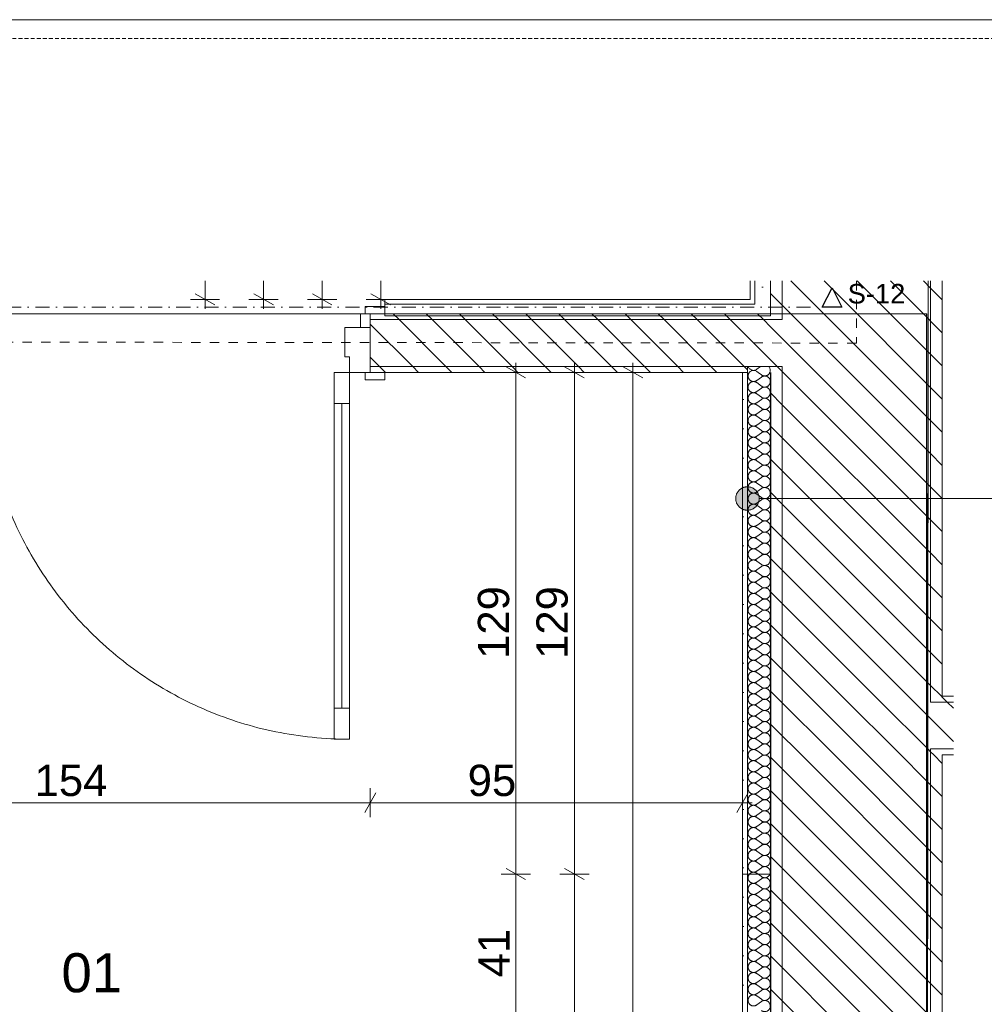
# Model space of a CAD drawing. Extents: x 180 to 4140, y 54 to 2910.
# Tile 7 of 8: x 1333 to 2569, y 1649 to 2910. Entities that reach past the tile are written whole.
import ezdxf
from ezdxf.xclip import XClip

# ---------------------------------------------------------------- set-up
doc = ezdxf.new("R2010")
doc.units = 0
doc.header["$MEASUREMENT"] = 0
doc.header["$XCLIPFRAME"] = 0
for name, pattern in [('Krawędzie ukryte', [34, 24, -10]), ('Kropki i Kreski', [72, 36, -18, 0, -18]), ('Przerywana', [48, 24, -24]), ('Przerywana długa', [78, 50, -28])]:
    doc.linetypes.add(name, pattern=pattern)
for name, color, linetype in [('220-A Ściany', 7, 'Continuous'), ('230-A Ściany działowe', 7, 'Continuous'), ('320-W Umeblowanie', 7, 'Continuous'), ('330-W Wyposażenie', 7, 'Continuous'), ('370-W Ściany projektowane', 7, 'Continuous'), ('399-W Wymiary i opisy', 7, 'Continuous'), ('460-K Stropy', 7, 'Continuous'), ('550-I Przeciwpożarowe', 7, 'Continuous'), ('560-I Ppoż.', 7, 'Continuous'), ('810-G Ogólne', 7, 'Continuous'), ('820-G Rysunki Obrazki', 7, 'Continuous'), ('840-G Znaczniki ogólne', 7, 'Continuous'), ('850-G Znaczniki przekrój', 7, 'Continuous'), ('850-G Znaczniki rozwinięcie ścian', 7, 'Continuous')]:
    doc.layers.add(name, color=color, linetype=linetype)
doc.styles.add('STYL_AUTOMATYCZNY_2', font='arial.ttf')
doc.styles.add('STYL_AUTOMATYCZNY_3', font='arial.ttf')
pattern_1 = [(135, (-1490.323, 2610.733), (21.2132, 21.2132), [])]
pattern_2 = [(0, (-1490.323, 2610.733), (0, 37.5), [0, -37.5])]
pattern_3 = [(0, (-1490.32, 2610.73), (0, 86.6025), [0, -50]), (0, (-1465.32, 2654.03), (0, 86.6025), [0, -50])]

# ---------------------------------------------------------------- blocks, each defined once
blk = doc.blocks.new('*X2')
at = {"layer": '370-W Ściany projektowane', "color": 94, "linetype": 'Continuous', "lineweight": 0, "ltscale": 0.5}
for p, q in [((2266.4, 2465.7), (2266.5, 2465.4)), ((2266.5, 2465.4), (2266.9, 2464.7)), ((2266.9, 2464.7), (2267.3, 2463.9)), ((2267.3, 2463.9), (2267.8, 2463.3)), ((2267.8, 2463.3), (2268.4, 2462.7)), ((2268.4, 2462.7), (2269, 2462.1)), ((2269, 2462.1), (2269.7, 2461.7)), ((2269.7, 2459.8), (2269, 2459.3)), ((2269.7, 2461.7), (2270.4, 2461.3)), ((2270.4, 2460.2), (2269.7, 2459.8)), ((2270.4, 2461.3), (2271.2, 2461)), ((2271.2, 2460.4), (2270.4, 2460.2)), ((2271.2, 2461), (2272, 2460.8)), ((2272, 2460.6), (2271.2, 2460.4)), ((2272, 2460.8), (2272.9, 2460.7)), ((2272.9, 2460.7), (2272, 2460.6)), ((2272.9, 2460.7), (2273.7, 2460.7)), ((2273.7, 2460.7), (2272.9, 2460.7)), ((2273.7, 2460.7), (2274.5, 2460.8)), ((2274.5, 2460.6), (2273.7, 2460.7)), ((2274.5, 2460.8), (2275.3, 2461)), ((2275.3, 2460.4), (2274.5, 2460.6)), ((2275.3, 2461), (2276.1, 2461.3)), ((2276.1, 2460.1), (2275.3, 2460.4)), ((2276.1, 2461.3), (2276.8, 2461.7)), ((2276.8, 2459.8), (2276.1, 2460.1)), ((2276.8, 2461.7), (2277.5, 2462.2)), ((2277.5, 2459.3), (2276.8, 2459.8)), ((2282.3, 2465.7), (2277.5, 2462.2)), ((2293, 2465.3), (2292.6, 2465.7)), ((2293.5, 2464.7), (2293, 2465.3)), ((2293.9, 2463.9), (2293.5, 2464.7)), ((2294.2, 2463.2), (2293.9, 2463.9)), ((2294.5, 2462.4), (2294.2, 2463.2)), ((2294.6, 2461.6), (2294.5, 2462.4)), ((2294.5, 2459.1), (2294.6, 2459.9)), ((2294.7, 2460.7), (2294.6, 2461.6)), ((2294.6, 2459.9), (2294.7, 2460.7)), ((2268.4, 2458.8), (2267.8, 2458.2)), ((2269, 2459.3), (2268.4, 2458.8)), ((2279, 2458.2), (2277.5, 2459.3)), ((2294.2, 2458.3), (2294.5, 2459.1)), ((2294.2, 2458.2), (2294.2, 2458.3))]:
    blk.add_line(p, q, dxfattribs=at)
blk = doc.blocks.new('*X4')
at = {"layer": '370-W Ściany projektowane', "color": 94, "linetype": 'Continuous', "lineweight": 0, "ltscale": 0.5}
for p, q in [((2283.3, 2452.2), (2277.5, 2447.9)), ((2283.3, 2455), (2279, 2458.2)), ((2283.3, 2440.7), (2277.5, 2445)), ((2283.3, 2437.9), (2277.5, 2433.6)), ((2283.3, 2426.4), (2277.5, 2430.7)), ((2283.3, 2423.6), (2277.5, 2419.3)), ((2283.3, 2412.2), (2277.5, 2416.4)), ((2283.3, 2409.3), (2277.5, 2405)), ((2283.3, 2397.9), (2277.5, 2402.2)), ((2283.3, 2395), (2277.5, 2390.7)), ((2283.3, 2383.6), (2277.5, 2387.9)), ((2283.3, 2380.7), (2277.5, 2376.4)), ((2283.3, 2369.3), (2277.5, 2373.6)), ((2283.3, 2366.4), (2277.5, 2362.2)), ((2283.3, 2355), (2277.5, 2359.3)), ((2283.3, 2352.2), (2277.5, 2347.9)), ((2283.3, 2340.7), (2277.5, 2345)), ((2283.3, 2337.9), (2277.5, 2333.6)), ((2283.3, 2326.4), (2277.5, 2330.7)), ((2283.3, 2323.6), (2277.5, 2319.3)), ((2283.3, 2312.2), (2277.5, 2316.4)), ((2283.3, 2309.3), (2277.5, 2305)), ((2283.3, 2297.9), (2277.5, 2302.2)), ((2283.3, 2295), (2277.5, 2290.7)), ((2283.3, 2283.6), (2277.5, 2287.9)), ((2283.3, 2280.7), (2277.5, 2276.4)), ((2283.3, 2269.3), (2277.5, 2273.6)), ((2283.3, 2266.4), (2277.5, 2262.2)), ((2283.3, 2255), (2277.5, 2259.3)), ((2283.3, 2252.2), (2277.5, 2247.9)), ((2283.3, 2240.7), (2277.5, 2245)), ((2283.3, 2237.9), (2277.5, 2233.6)), ((2283.3, 2226.4), (2277.5, 2230.7)), ((2283.3, 2223.6), (2277.5, 2219.3)), ((2283.3, 2212.2), (2277.5, 2216.4)), ((2283.3, 2209.3), (2277.5, 2205)), ((2283.3, 2197.9), (2277.5, 2202.2)), ((2283.3, 2195), (2277.5, 2190.7)), ((2283.3, 2183.6), (2277.5, 2187.9)), ((2283.3, 2180.7), (2277.5, 2176.4)), ((2283.3, 2169.3), (2277.5, 2173.6)), ((2283.3, 2166.4), (2277.5, 2162.2)), ((2283.3, 2155), (2277.5, 2159.3)), ((2283.3, 2152.2), (2277.5, 2147.9)), ((2283.3, 2140.7), (2277.5, 2145)), ((2283.3, 2137.9), (2277.5, 2133.6)), ((2283.3, 2126.4), (2277.5, 2130.7)), ((2283.3, 2123.6), (2277.5, 2119.3)), ((2283.3, 2112.2), (2277.5, 2116.4)), ((2283.3, 2109.3), (2277.5, 2105)), ((2283.3, 2097.9), (2277.5, 2102.2)), ((2283.3, 2095), (2277.5, 2090.7)), ((2283.3, 2083.6), (2277.5, 2087.9)), ((2283.3, 2080.7), (2277.5, 2076.4)), ((2283.3, 2069.3), (2277.5, 2073.6)), ((2283.3, 2066.4), (2277.5, 2062.2)), ((2283.3, 2055), (2277.5, 2059.3)), ((2283.3, 2052.2), (2277.5, 2047.9)), ((2283.3, 2040.7), (2277.5, 2045)), ((2283.3, 2037.9), (2277.5, 2033.6)), ((2283.3, 2026.4), (2277.5, 2030.7)), ((2283.3, 2023.6), (2277.5, 2019.3)), ((2283.3, 2012.2), (2277.5, 2016.4)), ((2283.3, 2009.3), (2277.5, 2005)), ((2283.3, 1997.9), (2277.5, 2002.2)), ((2283.3, 1995), (2277.5, 1990.7)), ((2283.3, 1983.6), (2277.5, 1987.9)), ((2283.3, 1980.7), (2277.5, 1976.4)), ((2283.3, 1969.3), (2277.5, 1973.6)), ((2283.3, 1966.4), (2277.5, 1962.2)), ((2283.3, 1955), (2277.5, 1959.3)), ((2283.3, 1952.2), (2277.5, 1947.9)), ((2283.3, 1940.7), (2277.5, 1945)), ((2283.3, 1937.9), (2277.5, 1933.6)), ((2283.3, 1926.4), (2277.5, 1930.7)), ((2283.3, 1923.6), (2277.5, 1919.3)), ((2283.3, 1912.2), (2277.5, 1916.4)), ((2283.3, 1909.3), (2277.5, 1905)), ((2283.3, 1897.9), (2277.5, 1902.2)), ((2283.3, 1895), (2277.5, 1890.7)), ((2283.3, 1883.6), (2277.5, 1887.9)), ((2283.3, 1880.7), (2277.5, 1876.4)), ((2283.3, 1869.3), (2277.5, 1873.6)), ((2283.3, 1866.4), (2277.5, 1862.2)), ((2283.3, 1855), (2277.5, 1859.3)), ((2283.3, 1852.2), (2277.5, 1847.9)), ((2283.3, 1840.7), (2277.5, 1845)), ((2283.3, 1837.9), (2277.5, 1833.6)), ((2283.3, 1826.4), (2277.5, 1830.7)), ((2283.3, 1823.6), (2277.5, 1819.3)), ((2283.3, 1812.2), (2277.5, 1816.4)), ((2283.3, 1809.3), (2277.5, 1805)), ((2283.3, 1797.9), (2277.5, 1802.2)), ((2283.3, 1795), (2277.5, 1790.7)), ((2283.3, 1783.6), (2277.5, 1787.9)), ((2283.3, 1780.7), (2277.5, 1776.4)), ((2283.3, 1769.3), (2277.5, 1773.6)), ((2283.3, 1766.4), (2277.5, 1762.2)), ((2283.3, 1755), (2277.5, 1759.3)), ((2283.3, 1752.2), (2277.5, 1747.9)), ((2283.3, 1740.7), (2277.5, 1745)), ((2283.3, 1737.9), (2277.5, 1733.6)), ((2283.3, 1726.4), (2277.5, 1730.7)), ((2283.3, 1723.6), (2277.5, 1719.3)), ((2283.3, 1712.2), (2277.5, 1716.4)), ((2283.3, 1709.3), (2277.5, 1705)), ((2283.3, 1697.9), (2277.5, 1702.2)), ((2283.3, 1695), (2277.5, 1690.7)), ((2283.3, 1683.6), (2277.5, 1687.9)), ((2283.3, 1680.7), (2277.5, 1676.4)), ((2283.3, 1669.3), (2277.5, 1673.6)), ((2283.3, 1666.4), (2277.5, 1662.2)), ((2283.3, 1655), (2277.5, 1659.3)), ((2283.3, 1652.2), (2277.5, 1647.9))]:
    blk.add_line(p, q, dxfattribs=at)
for centre, start, end in [((2273.3, 2453.6), 139.4584, 180), ((2273.3, 2453.6), 180, 306.8699), ((2287.5, 2460.7), 233.1301, 339.5127), ((2287.5, 2446.4), 233.1301, 126.8699), ((2273.3, 2439.3), 53.1301, 180), ((2273.3, 2439.3), 180, 306.8699), ((2287.5, 2432.2), 233.1301, 126.8699), ((2273.3, 2425), 53.1301, 180), ((2273.3, 2425), 180, 306.8699), ((2287.5, 2417.9), 233.1301, 126.8699), ((2273.3, 2410.7), 53.1301, 180), ((2273.3, 2410.7), 180, 306.8699), ((2287.5, 2403.6), 233.1301, 126.8699), ((2273.3, 2396.4), 53.1301, 180), ((2273.3, 2396.4), 180, 306.8699), ((2273.3, 2382.2), 53.1301, 180), ((2287.5, 2389.3), 233.1301, 126.8699), ((2273.3, 2382.2), 180, 306.8699), ((2273.3, 2367.9), 53.1301, 180), ((2287.5, 2375), 233.1301, 126.8699), ((2273.3, 2367.9), 180, 306.8699), ((2273.3, 2353.6), 53.1301, 180), ((2287.5, 2360.7), 233.1301, 126.8699), ((2273.3, 2353.6), 180, 306.8699), ((2273.3, 2339.3), 53.1301, 180), ((2287.5, 2346.4), 233.1301, 126.8699), ((2273.3, 2339.3), 180, 306.8699), ((2287.5, 2332.2), 233.1301, 126.8699), ((2273.3, 2325), 53.1301, 180), ((2273.3, 2325), 180, 306.8699), ((2287.5, 2317.9), 233.1301, 126.8699), ((2273.3, 2310.7), 53.1301, 180), ((2273.3, 2310.7), 180, 306.8699), ((2287.5, 2303.6), 233.1301, 126.8699), ((2273.3, 2296.4), 53.1301, 180), ((2273.3, 2296.4), 180, 306.8699), ((2287.5, 2289.3), 233.1301, 126.8699), ((2273.3, 2282.2), 53.1301, 180), ((2273.3, 2282.2), 180, 306.8699), ((2273.3, 2267.9), 53.1301, 180), ((2287.5, 2275), 233.1301, 126.8699), ((2273.3, 2267.9), 180, 306.8699), ((2273.3, 2253.6), 53.1301, 180), ((2287.5, 2260.7), 233.1301, 126.8699), ((2273.3, 2253.6), 180, 306.8699), ((2273.3, 2239.3), 53.1301, 180), ((2287.5, 2246.4), 233.1301, 126.8699), ((2273.3, 2239.3), 180, 306.8699), ((2287.5, 2232.2), 233.1301, 126.8699), ((2273.3, 2225), 53.1301, 180), ((2273.3, 2225), 180, 306.8699), ((2287.5, 2217.9), 233.1301, 126.8699), ((2273.3, 2210.7), 53.1301, 180), ((2273.3, 2210.7), 180, 306.8699), ((2287.5, 2203.6), 233.1301, 126.8699), ((2273.3, 2196.4), 53.1301, 180), ((2273.3, 2196.4), 180, 306.8699), ((2287.5, 2189.3), 233.1301, 126.8699), ((2273.3, 2182.2), 53.1301, 180), ((2273.3, 2182.2), 180, 306.8699), ((2273.3, 2167.9), 53.1301, 180), ((2287.5, 2175), 233.1301, 126.8699), ((2273.3, 2167.9), 180, 306.8699), ((2273.3, 2153.6), 53.1301, 180), ((2287.5, 2160.7), 233.1301, 126.8699), ((2273.3, 2153.6), 180, 306.8699), ((2273.3, 2139.3), 53.1301, 180), ((2287.5, 2146.4), 233.1301, 126.8699), ((2273.3, 2139.3), 180, 306.8699), ((2273.3, 2125), 53.1301, 180), ((2287.5, 2132.2), 233.1301, 126.8699), ((2273.3, 2125), 180, 306.8699), ((2287.5, 2117.9), 233.1301, 126.8699), ((2273.3, 2110.7), 53.1301, 180), ((2273.3, 2110.7), 180, 306.8699), ((2287.5, 2103.6), 233.1301, 126.8699), ((2273.3, 2096.4), 53.1301, 180), ((2273.3, 2096.4), 180, 306.8699), ((2287.5, 2089.3), 233.1301, 126.8699), ((2273.3, 2082.2), 53.1301, 180), ((2273.3, 2082.2), 180, 306.8699), ((2287.5, 2075), 233.1301, 126.8699), ((2273.3, 2067.9), 53.1301, 180), ((2273.3, 2067.9), 180, 306.8699), ((2273.3, 2053.6), 53.1301, 180), ((2287.5, 2060.7), 233.1301, 126.8699), ((2273.3, 2053.6), 180, 306.8699), ((2273.3, 2039.3), 53.1301, 180), ((2287.5, 2046.4), 233.1301, 126.8699), ((2273.3, 2039.3), 180, 306.8699), ((2273.3, 2025), 53.1301, 180), ((2287.5, 2032.2), 233.1301, 126.8699), ((2273.3, 2025), 180, 306.8699), ((2287.5, 2017.9), 233.1301, 126.8699), ((2273.3, 2010.7), 53.1301, 180), ((2273.3, 2010.7), 180, 306.8699), ((2287.5, 2003.6), 233.1301, 126.8699), ((2273.3, 1996.4), 53.1301, 180), ((2273.3, 1996.4), 180, 306.8699), ((2287.5, 1989.3), 233.1301, 126.8699), ((2273.3, 1982.2), 53.1301, 180), ((2273.3, 1982.2), 180, 306.8699), ((2287.5, 1975), 233.1301, 126.8699), ((2273.3, 1967.9), 53.1301, 180), ((2273.3, 1967.9), 180, 306.8699), ((2287.5, 1960.7), 233.1301, 126.8699), ((2273.3, 1953.6), 53.1301, 180), ((2273.3, 1953.6), 180, 306.8699), ((2273.3, 1939.3), 53.1301, 180), ((2287.5, 1946.4), 233.1301, 126.8699), ((2273.3, 1939.3), 180, 306.8699), ((2273.3, 1925), 53.1301, 180), ((2287.5, 1932.2), 233.1301, 126.8699), ((2273.3, 1925), 180, 306.8699), ((2273.3, 1910.7), 53.1301, 180), ((2287.5, 1917.9), 233.1301, 126.8699), ((2273.3, 1910.7), 180, 306.8699), ((2287.5, 1903.6), 233.1301, 126.8699), ((2273.3, 1896.4), 53.1301, 180), ((2273.3, 1896.4), 180, 306.8699), ((2287.5, 1889.3), 233.1301, 126.8699), ((2273.3, 1882.2), 53.1301, 180), ((2273.3, 1882.2), 180, 306.8699), ((2287.5, 1875), 233.1301, 126.8699), ((2273.3, 1867.9), 53.1301, 180), ((2273.3, 1867.9), 180, 306.8699), ((2287.5, 1860.7), 233.1301, 126.8699), ((2273.3, 1853.6), 53.1301, 180), ((2273.3, 1853.6), 180, 306.8699), ((2273.3, 1839.3), 53.1301, 180), ((2287.5, 1846.4), 233.1301, 126.8699), ((2273.3, 1839.3), 180, 306.8699), ((2273.3, 1825), 53.1301, 180), ((2287.5, 1832.2), 233.1301, 126.8699), ((2273.3, 1825), 180, 306.8699), ((2273.3, 1810.7), 53.1301, 180), ((2287.5, 1817.9), 233.1301, 126.8699), ((2273.3, 1810.7), 180, 306.8699), ((2287.5, 1803.6), 233.1301, 126.8699), ((2273.3, 1796.4), 53.1301, 180), ((2273.3, 1796.4), 180, 306.8699), ((2287.5, 1789.3), 233.1301, 126.8699), ((2273.3, 1782.2), 53.1301, 180), ((2273.3, 1782.2), 180, 306.8699), ((2287.5, 1775), 233.1301, 126.8699), ((2273.3, 1767.9), 53.1301, 180), ((2273.3, 1767.9), 180, 306.8699), ((2287.5, 1760.7), 233.1301, 126.8699), ((2273.3, 1753.6), 53.1301, 180), ((2273.3, 1753.6), 180, 306.8699), ((2287.5, 1746.4), 233.1301, 126.8699), ((2273.3, 1739.3), 53.1301, 180), ((2273.3, 1739.3), 180, 306.8699), ((2273.3, 1725), 53.1301, 180), ((2287.5, 1732.2), 233.1301, 126.8699), ((2273.3, 1725), 180, 306.8699), ((2273.3, 1710.7), 53.1301, 180), ((2287.5, 1717.9), 233.1301, 126.8699), ((2273.3, 1710.7), 180, 306.8699), ((2273.3, 1696.4), 53.1301, 180), ((2287.5, 1703.6), 233.1301, 126.8699), ((2273.3, 1696.4), 180, 306.8699), ((2287.5, 1689.3), 233.1301, 126.8699), ((2273.3, 1682.2), 53.1301, 180), ((2273.3, 1682.2), 180, 306.8699), ((2287.5, 1675), 233.1301, 126.8699), ((2273.3, 1667.9), 53.1301, 180), ((2273.3, 1667.9), 180, 306.8699), ((2287.5, 1660.7), 233.1301, 126.8699), ((2273.3, 1653.6), 53.1301, 180), ((2273.3, 1653.6), 180, 306.8699), ((2287.5, 1646.4), 233.1301, 126.8699)]:
    blk.add_arc(centre, 7.14, start, end, dxfattribs=at)
blk = doc.blocks.new('Rysunek_1_1', base_point=(-1490.3, 2610.7))
at = {"layer": '220-A Ściany', "linetype": 'Continuous', "lineweight": 13}
h = blk.add_hatch(dxfattribs=at)
h.set_pattern_fill('Ściany_istniejące_0001', color=8, style=0, pattern_type=2)
h.set_pattern_definition(pattern_1)
h.paths.add_polyline_path([(2294.9, 2533.2), (2309.9, 2533.2), (2309.9, 2575.3), (2294.9, 2575.3)])
h = blk.add_hatch(dxfattribs=at)
h.set_pattern_fill('Ściany_istniejące_0001', color=8, style=0, pattern_type=2)
h.set_pattern_definition(pattern_1)
h.paths.add_polyline_path([(2309.9, 2525.7), (2499.9, 2525.7), (2499.9, 2575.3), (2309.9, 2575.3)])
h = blk.add_hatch(dxfattribs=at)
h.set_pattern_fill('Ściany_istniejące_0001', color=8, style=0, pattern_type=2)
h.set_pattern_definition(pattern_1)
h.paths.add_polyline_path([(2499.9, 2575.3), (2499.9, 2043.2), (2514.9, 2043.2), (2514.9, 2575.3)])
h = blk.add_hatch(dxfattribs=at)
h.set_pattern_fill('Ściany_istniejące_0001', color=8, style=0, pattern_type=2)
h.set_pattern_definition(pattern_1)
h.paths.add_polyline_path([(2294.9, 2533.2), (2294.9, 2525.7), (2309.9, 2525.7), (2309.9, 2533.2)])
h = blk.add_hatch(dxfattribs=at)
h.set_pattern_fill('Ściany_istniejące_0001', color=8, style=0, pattern_type=2)
h.set_pattern_definition(pattern_1)
h.paths.add_polyline_path([(2309.9, 2525.7), (2309.9, 2465.7), (2499.9, 2465.7), (2499.9, 2525.7)])
h = blk.add_hatch(dxfattribs=at)
h.set_pattern_fill('Ściany_istniejące_0001', color=8, style=0, pattern_type=2)
h.set_pattern_definition(pattern_1)
h.paths.add_polyline_path([(2294.9, 2465.7), (2294.9, 2458.2), (2309.9, 2458.2), (2309.9, 2465.7)])
h = blk.add_hatch(dxfattribs=at)
h.set_pattern_fill('Ściany_istniejące_0001', color=8, style=0, pattern_type=2)
h.set_pattern_definition(pattern_1)
h.paths.add_polyline_path([(2309.9, 2465.7), (2309.9, 2035.7), (2499.9, 2035.7), (2499.9, 2465.7)])
h = blk.add_hatch(dxfattribs=at)
h.set_pattern_fill('Ściany_istniejące_0001', color=8, style=0, pattern_type=2)
h.set_pattern_definition(pattern_1)
h.paths.add_polyline_path([(2294.9, 2458.2), (2294.9, 623.2), (2309.9, 623.2), (2309.9, 2458.2)])
h = blk.add_hatch(dxfattribs=at)
h.set_pattern_fill('Ściany_istniejące_0001', color=8, style=0, pattern_type=2)
h.set_pattern_definition(pattern_1)
h.paths.add_polyline_path([(2309.9, 2035.7), (2309.9, 1975.7), (2499.9, 1975.7), (2499.9, 2035.7)])
h = blk.add_hatch(dxfattribs=at)
h.set_pattern_fill('Ściany_istniejące_0001', color=8, style=0, pattern_type=2)
h.set_pattern_definition(pattern_1)
h.paths.add_polyline_path([(2499.9, 2043.2), (2499.9, 2035.7), (2514.9, 2035.7), (2514.9, 2043.2)])
h = blk.add_hatch(dxfattribs=at)
h.set_pattern_fill('Ściany_istniejące_0001', color=8, style=0, pattern_type=2)
h.set_pattern_definition(pattern_1)
h.paths.add_polyline_path([(2309.9, 1975.7), (2309.9, 623.2), (2499.9, 623.2), (2499.9, 1975.7)])
h = blk.add_hatch(dxfattribs=at)
h.set_pattern_fill('Ściany_istniejące_0001', color=8, style=0, pattern_type=2)
h.set_pattern_definition(pattern_1)
h.paths.add_polyline_path([(2499.9, 1975.7), (2499.9, 1968.2), (2514.9, 1968.2), (2514.9, 1975.7)])
h = blk.add_hatch(dxfattribs=at)
h.set_pattern_fill('Ściany_istniejące_0001', color=8, style=0, pattern_type=2)
h.set_pattern_definition(pattern_1)
h.paths.add_polyline_path([(2499.9, 1968.2), (2499.9, 623.2), (2514.9, 623.2), (2514.9, 1968.2)])
at = {"layer": '230-A Ściany działowe', "linetype": 'Continuous', "lineweight": 13}
h = blk.add_hatch(dxfattribs=at)
h.set_pattern_fill('Ściany_istniejące_0001', color=8, style=0, pattern_type=2)
h.set_pattern_definition(pattern_1)
h.paths.add_polyline_path([(2294.9, 2533.2), (1782.4, 2533.2), (1782.4, 2525.7), (2294.9, 2525.7)])
h = blk.add_hatch(dxfattribs=at)
h.set_pattern_fill('Ściany_istniejące_0001', color=8, style=0, pattern_type=2)
h.set_pattern_definition(pattern_1)
h.paths.add_polyline_path([(1782.4, 2465.7), (2294.9, 2465.7), (2294.9, 2525.7), (1782.4, 2525.7)])
h = blk.add_hatch(dxfattribs=at)
h.set_pattern_fill('Ściany_istniejące_0001', color=8, style=0, pattern_type=2)
h.set_pattern_definition(pattern_1)
h.paths.add_polyline_path([(2294.9, 2525.7), (2294.9, 2465.7), (2309.9, 2465.7), (2309.9, 2525.7)])
h = blk.add_hatch(dxfattribs=at)
h.set_pattern_fill('Ściany_istniejące_0001', color=8, style=0, pattern_type=2)
h.set_pattern_definition(pattern_1)
h.paths.add_polyline_path([(1782.4, 2465.7), (1782.4, 2458.2), (2265.4, 2458.2), (2265.4, 2465.7)])
h = blk.add_hatch(dxfattribs=at)
h.set_pattern_fill('Ściany_istniejące_0001', color=8, style=0, pattern_type=2)
h.set_pattern_definition(pattern_1)
h.paths.add_polyline_path([(2499.9, 2035.7), (2499.9, 1975.7), (2514.9, 1975.7), (2514.9, 2035.7)])
h = blk.add_hatch(dxfattribs=at)
h.set_pattern_fill('Ściany_istniejące_0001', color=8, style=0, pattern_type=2)
h.set_pattern_definition(pattern_1)
h.paths.add_polyline_path([(2529.1, 2043.2), (2514.9, 2043.2), (2514.9, 2035.7), (2529.1, 2035.7)])
h = blk.add_hatch(dxfattribs=at)
h.set_pattern_fill('Ściany_istniejące_0001', color=8, style=0, pattern_type=2)
h.set_pattern_definition(pattern_1)
h.paths.add_polyline_path([(2514.9, 2035.7), (2514.9, 1975.7), (2529.1, 1975.7), (2529.1, 2035.7)])
h = blk.add_hatch(dxfattribs=at)
h.set_pattern_fill('Ściany_istniejące_0001', color=8, style=0, pattern_type=2)
h.set_pattern_definition(pattern_1)
h.paths.add_polyline_path([(2514.9, 1975.7), (2514.9, 1968.2), (2529.1, 1968.2), (2529.1, 1975.7)])
at = {"layer": '320-W Umeblowanie', "linetype": 'Continuous', "lineweight": 0}
h = blk.add_hatch(dxfattribs=at)
h.set_pattern_fill('Gips_0001', color=94, style=0, pattern_type=2)
h.set_pattern_definition(pattern_2)
h.paths.add_polyline_path([(2268.7, 2551.7), (2274.9, 2551.7), (2274.9, 2575.3), (2268.7, 2575.3)])
h = blk.add_hatch(dxfattribs=at)
h.set_pattern_fill('Tynk_0001', color=94, style=0, pattern_type=2)
h.set_pattern_definition(pattern_3)
h.paths.add_polyline_path([(2274.9, 2575.3), (2274.9, 2546.7), (2276.4, 2545.5), (2294.9, 2545.5), (2294.9, 2575.3)])
h = blk.add_hatch(dxfattribs=at)
h.set_pattern_fill('Gips_0001', color=94, style=0, pattern_type=2)
h.set_pattern_definition(pattern_2)
h.paths.add_polyline_path([(2268.7, 2551.7), (1800.9, 2551.7), (1800.9, 2545.5), (2268.7, 2545.5)])
h = blk.add_hatch(dxfattribs=at)
h.set_pattern_fill('Gips_0001', color=94, style=0, pattern_type=2)
h.set_pattern_definition(pattern_2)
h.paths.add_polyline_path([(2268.7, 2551.7), (2274.9, 2546.7), (2274.9, 2551.7)])
h = blk.add_hatch(dxfattribs=at)
h.set_pattern_fill('Gips_0001', color=94, style=0, pattern_type=2)
h.set_pattern_definition(pattern_2)
h.paths.add_polyline_path([(2268.7, 2551.7), (2268.7, 2545.5), (2274.9, 2545.5), (2274.9, 2546.7)])
h = blk.add_hatch(dxfattribs=at)
h.set_pattern_fill('Tynk_0001', color=94, style=0, pattern_type=2)
h.set_pattern_definition(pattern_3)
h.paths.add_polyline_path([(2274.9, 2545.5), (1800.9, 2545.5), (1800.9, 2530.5), (2274.9, 2530.5)])
h = blk.add_hatch(dxfattribs=at)
h.set_pattern_fill('Tynk_0001', color=94, style=0, pattern_type=2)
h.set_pattern_definition(pattern_3)
h.paths.add_polyline_path([(2274.9, 2545.5), (2276.4, 2545.5), (2274.9, 2546.7)])
h = blk.add_hatch(dxfattribs=at)
h.set_pattern_fill('Tynk_0001', color=94, style=0, pattern_type=2)
h.set_pattern_definition(pattern_3)
h.paths.add_polyline_path([(2274.9, 2530.5), (2294.9, 2530.5), (2276.4, 2545.5), (2274.9, 2545.5)])
h = blk.add_hatch(dxfattribs=at)
h.set_pattern_fill('Tynk_0001', color=94, style=0, pattern_type=2)
h.set_pattern_definition(pattern_3)
h.paths.add_polyline_path([(2294.9, 2545.5), (2276.4, 2545.5), (2294.9, 2530.5)])
at = {"layer": '370-W Ściany projektowane', "linetype": 'Continuous', "lineweight": 0}
h = blk.add_hatch(dxfattribs=at)
h.set_pattern_fill('Gips_0001', color=94, style=0, pattern_type=2)
h.set_pattern_definition(pattern_2)
h.paths.add_polyline_path([(2259.1, 2458.2), (2259.1, 628.2), (2265.4, 628.2), (2265.4, 2458.2)])
at = {"layer": '820-G Rysunki Obrazki', "linetype": 'Continuous', "lineweight": 13}
blk.add_hatch(color=154, dxfattribs=at).paths.add_polyline_path([(2250.4, 2296.6), (2251.5, 2290.9), (2254.8, 2286), (2259.7, 2282.8), (2265.4, 2281.6), (2271.1, 2282.8), (2276, 2286), (2279.3, 2290.9), (2280.4, 2296.6), (2279.3, 2302.4), (2276, 2307.3), (2271.1, 2310.5), (2265.4, 2311.6), (2259.7, 2310.5), (2254.8, 2307.3), (2251.5, 2302.4)])
at = {"layer": '220-A Ściany', "color": 7, "linetype": 'Continuous', "lineweight": 13, "ltscale": 0.5}
for p, q in [((2309.9, 2575.3), (2309.9, 2525.7)), ((2499.9, 2525.7), (2499.9, 2575.3)), ((2309.9, 2525.7), (2294.9, 2525.7)), ((2309.9, 2525.7), (2294.9, 2525.7)), ((2499.9, 2465.7), (2499.9, 2525.7)), ((2294.9, 2465.7), (2309.9, 2465.7)), ((2294.9, 2465.7), (2309.9, 2465.7)), ((2309.9, 2465.7), (2309.9, 2035.7)), ((2499.9, 2035.7), (2499.9, 2465.7)), ((2309.9, 2035.7), (2309.9, 1975.7)), ((2514.9, 2035.7), (2499.9, 2035.7)), ((2514.9, 2035.7), (2499.9, 2035.7)), ((2309.9, 1975.7), (2309.9, 623.2)), ((2499.9, 1975.7), (2514.9, 1975.7)), ((2499.9, 1975.7), (2514.9, 1975.7)), ((2499.9, 623.2), (2499.9, 1975.7))]:
    blk.add_line(p, q, dxfattribs=at)
at = {"layer": '220-A Ściany', "color": 7, "linetype": 'Continuous', "lineweight": 13, "ltscale": 0.5, "flags": 128}
for points in [[(2294.9, 2575.3), (2294.9, 2533.2)], [(2514.9, 2043.2), (2514.9, 2575.3)], [(2294.9, 2458.2), (2294.9, 623.2)], [(2514.9, 623.2), (2514.9, 1968.2)]]:
    blk.add_lwpolyline(points, dxfattribs=at)
at = {"layer": '230-A Ściany działowe', "color": 7, "linetype": 'Continuous', "lineweight": 13, "ltscale": 0.5}
for p, q in [((1800.9, 2542.7), (1775.9, 2542.7)), ((1775.9, 2542.7), (1775.9, 2533.2)), ((1800.9, 2533.2), (1800.9, 2542.7)), ((1782.4, 2533.2), (1769.9, 2533.2)), ((1769.9, 2533.2), (1769.9, 2515.7)), ((1775.9, 2533.2), (1800.9, 2533.2)), ((1782.4, 2533.2), (1800.9, 2533.2)), ((1782.4, 2525.7), (1782.4, 2533.2)), ((1782.4, 2515.7), (1782.4, 2533.2)), ((1782.4, 2525.7), (1782.4, 2533.2)), ((1782.4, 2525.7), (1782.4, 2533.2)), ((1782.4, 2533.2), (1800.9, 2533.2)), ((1782.4, 2533.2), (1800.9, 2533.2)), ((1782.4, 2525.7), (2294.9, 2525.7)), ((1782.4, 2515.7), (1782.4, 2525.7)), ((1782.4, 2515.7), (1782.4, 2525.7)), ((1782.4, 2515.7), (1782.4, 2525.7)), ((1749.9, 2478.2), (1749.9, 2515.7)), ((1749.9, 2515.7), (1782.4, 2515.7)), ((1769.9, 2515.7), (1782.4, 2515.7)), ((1782.4, 2465.7), (1782.4, 2515.7)), ((1782.4, 2515.7), (1782.4, 2458.2)), ((1782.4, 2465.7), (1782.4, 2515.7)), ((1782.4, 2465.7), (1782.4, 2515.7)), ((1755.9, 2478.2), (1749.9, 2478.2)), ((1755.9, 2458.2), (1755.9, 2478.2)), ((1782.4, 2465.7), (2265.4, 2465.7)), ((1782.4, 2458.2), (1782.4, 2465.7)), ((1782.4, 2458.2), (1782.4, 2465.7)), ((1782.4, 2458.2), (1782.4, 2465.7)), ((2294.9, 2465.7), (2265.4, 2465.7)), ((2294.9, 2465.7), (2265.4, 2465.7)), ((1735.9, 2458.2), (1735.9, 2418.2)), ((1755.9, 2458.2), (1735.9, 2458.2)), ((1782.4, 2458.2), (1755.9, 2458.2)), ((1755.9, 2418.2), (1755.9, 2458.2)), ((1800.9, 2458.2), (1775.9, 2458.2)), ((1775.9, 2458.2), (1775.9, 2448.7)), ((1775.9, 2448.7), (1800.9, 2448.7)), ((1782.4, 2458.2), (1800.9, 2458.2)), ((1782.4, 2458.2), (1800.9, 2458.2)), ((1782.4, 2458.2), (1800.9, 2458.2)), ((1800.9, 2448.7), (1800.9, 2458.2)), ((1735.9, 2418.2), (1755.9, 2418.2)), ((1745.9, 2028.2), (1745.9, 2418.2)), ((2514.9, 2035.7), (2529.1, 2035.7)), ((1755.9, 2028.2), (1735.9, 2028.2)), ((1735.9, 2028.2), (1735.9, 1988.2)), ((1755.9, 1988.2), (1755.9, 2028.2)), ((1735.9, 1988.2), (1755.9, 1988.2)), ((2514.9, 1975.7), (2529.1, 1975.7))]:
    blk.add_line(p, q, dxfattribs=at)
at = {"layer": '230-A Ściany działowe', "color": 94, "linetype": 'Continuous', "lineweight": 0, "ltscale": 0.5}
blk.add_line((2265.4, 2465.7), (2265.4, 2458.2), dxfattribs=at)
blk.add_line((2265.4, 2465.7), (2265.4, 2458.2), dxfattribs=at)
at = {"layer": '230-A Ściany działowe', "color": 7, "linetype": 'Continuous', "lineweight": 13, "ltscale": 0.5, "flags": 128}
for points in [[(2294.9, 2533.2), (1782.4, 2533.2)], [(1782.4, 2458.2), (2265.4, 2458.2)], [(2529.1, 2043.2), (2514.9, 2043.2)], [(2514.9, 1968.2), (2529.1, 1968.2)]]:
    blk.add_lwpolyline(points, dxfattribs=at)
for points in [[(1745.9, 2028.2), (1745.9, 2418.2), (1735.9, 2418.2), (1735.9, 2028.2)], [(1755.9, 2028.2), (1755.9, 2418.2), (1745.9, 2418.2), (1745.9, 2028.2)]]:
    blk.add_lwpolyline(points, close=True, dxfattribs=at)
at = {"layer": '230-A Ściany działowe', "color": 7, "linetype": 'Continuous', "lineweight": 13, "ltscale": 0.5}
blk.add_arc((1755.9, 2458.2), 470, 180, 270, dxfattribs=at)
at = {"layer": '320-W Umeblowanie', "color": 94, "linetype": 'Continuous', "lineweight": 0, "ltscale": 0.5}
for p, q in [((2274.9, 2575.3), (2274.9, 2551.7)), ((2274.9, 2546.7), (2274.9, 2551.7)), ((2274.9, 2546.7), (2274.9, 2551.7)), ((2274.9, 2545.5), (1800.9, 2545.5)), ((2274.9, 2545.5), (2274.9, 2546.7)), ((2274.9, 2545.5), (2274.9, 2546.7))]:
    blk.add_line(p, q, dxfattribs=at)
at = {"layer": '320-W Umeblowanie', "color": 94, "linetype": 'Continuous', "lineweight": 0, "ltscale": 0.5, "flags": 128}
for points in [[(2268.7, 2575.3), (2268.7, 2551.7)], [(2294.9, 2530.5), (2294.9, 2575.3)], [(2268.7, 2551.7), (1800.9, 2551.7)], [(1800.9, 2551.7), (1800.9, 2545.5)], [(1800.9, 2545.5), (1800.9, 2530.5)], [(1800.9, 2530.5), (2274.9, 2530.5)], [(2294.9, 2530.5), (2274.9, 2530.5)]]:
    blk.add_lwpolyline(points, dxfattribs=at)
at = {"layer": '330-W Wyposażenie', "color": 150, "linetype": 'Continuous', "lineweight": 13, "ltscale": 0.5}
for p, q in [((2259.1, 1815.5), (2295.4, 1815.5)), ((2259.1, 815.5), (2259.1, 1815.5))]:
    blk.add_line(p, q, dxfattribs=at)
at = {"layer": '370-W Ściany projektowane', "color": 94, "linetype": 'Continuous', "lineweight": 0, "ltscale": 0.5}
blk.add_line((2265.4, 2458.2), (2265.4, 628.2), dxfattribs=at)
at = {"layer": '370-W Ściany projektowane', "color": 94, "linetype": 'Continuous', "lineweight": 0, "ltscale": 0.5, "flags": 128}
for points in [[(2259.1, 2458.2), (2259.1, 628.2)], [(2265.4, 2458.2), (2259.1, 2458.2)], [(2295.4, 628.2), (2295.4, 2458.2)]]:
    blk.add_lwpolyline(points, dxfattribs=at)
at = {"layer": '399-W Wymiary i opisy', "color": 154, "linetype": 'Continuous', "lineweight": 13, "ltscale": 0.5}
for p, q in [((1570.7, 2551.7), (1570.7, 2575.3)), ((1645.7, 2551.7), (1645.7, 2575.3)), ((1720.7, 2551.7), (1720.7, 2575.3)), ((1795.7, 2551.7), (1795.7, 2575.3)), ((1589.4, 2551.7), (1551.9, 2551.7)), ((1558.2, 2558.9), (1583.2, 2544.5)), ((1570.7, 2539.5), (1570.7, 2551.7)), ((1664.4, 2551.7), (1626.9, 2551.7)), ((1633.2, 2558.9), (1658.2, 2544.5)), ((1645.7, 2539.5), (1645.7, 2551.7)), ((1739.4, 2551.7), (1701.9, 2551.7)), ((1708.2, 2558.9), (1733.2, 2544.5)), ((1720.7, 2539.5), (1720.7, 2551.7)), ((1814.4, 2551.7), (1776.9, 2551.7)), ((1783.2, 2558.9), (1808.2, 2544.5)), ((1795.7, 2539.5), (1795.7, 2551.7)), ((1981.2, 2451), (1956.2, 2465.4)), ((1968.7, 2458.2), (1968.7, 2470.5)), ((2056.2, 2451), (2031.2, 2465.4)), ((2043.7, 2458.2), (2043.7, 2470.5)), ((2131.2, 2451), (2106.2, 2465.4)), ((2118.7, 2458.2), (2118.7, 2470.5)), ((1987.5, 2458.2), (1950, 2458.2)), ((1968.7, 1815.5), (1968.7, 2458.2)), ((2062.5, 2458.2), (2025, 2458.2)), ((2043.7, 1815.5), (2043.7, 2458.2)), ((2137.5, 2458.2), (2100, 2458.2)), ((2118.7, 628.2), (2118.7, 2458.2)), ((1789.6, 1919.4), (1775.2, 1894.4)), ((1782.4, 1888.2), (1782.4, 1925.7)), ((2251.9, 1894.4), (2266.4, 1919.4)), ((2259.1, 1888.2), (2259.1, 1925.7)), ((1013.9, 1906.9), (1782.4, 1906.9)), ((1782.4, 1906.9), (2259.1, 1906.9)), ((2259.1, 1906.9), (2271.4, 1906.9)), ((1956.2, 1822.7), (1981.2, 1808.3)), ((2031.2, 1822.7), (2056.2, 1808.3)), ((1987.5, 1815.5), (1950, 1815.5)), ((1968.7, 1611.7), (1968.7, 1815.5)), ((2062.5, 1815.5), (2025, 1815.5)), ((2043.7, 815.5), (2043.7, 1815.5))]:
    blk.add_line(p, q, dxfattribs=at)
at = {"layer": '460-K Stropy', "color": 7, "linetype": 'Continuous', "lineweight": 13, "ltscale": 0.5, "flags": 128}
for points in [[(414.8, 2533.2), (2495.1, 2533.2), (2495.1, 400.7), (2496.7, 2531.6), (2496.7, 2575.3)], [(2496.7, 2575.3), (2495.1, 397.5)], [(414.8, 628.2), (2494.9, 628.2), (2494.9, 2533.2), (414.8, 2533.2)]]:
    blk.add_lwpolyline(points, dxfattribs=at)
at = {"layer": '460-K Stropy', "color": 7, "linetype": 'Przerywana', "lineweight": 13, "ltscale": 0.5, "flags": 128}
blk.add_lwpolyline([(414.8, 2533.2), (2495.1, 2533.2), (2496.7, 2533.2), (2496.8, 2575.3)], dxfattribs=at)
blk.add_lwpolyline([(424.9, 400.7), (2495.1, 400.7), (2495.1, 2533.2), (424.9, 2533.2)], close=True, dxfattribs=at)
at = {"layer": '550-I Przeciwpożarowe', "color": 7, "linetype": 'Krawędzie ukryte', "lineweight": 13, "ltscale": 0.5}
for p, q in [((2514.9, 2043.2), (2514.9, 2393.2)), ((2529.1, 2043.2), (2514.9, 2043.2))]:
    blk.add_line(p, q, dxfattribs=at)
at = {"layer": '560-I Ppoż.', "color": 8, "linetype": 'Przerywana', "lineweight": 13, "ltscale": 0.5}
for p, q in [((2404.9, 2575.3), (2404.9, 2495.7)), ((2404.9, 2495.7), (417.7, 2497.9))]:
    blk.add_line(p, q, dxfattribs=at)
at = {"layer": '820-G Rysunki Obrazki', "color": 154, "linetype": 'Continuous', "lineweight": 13, "ltscale": 0.5}
blk.add_line((2280.4, 2296.6), (3080.1, 2296.6), dxfattribs=at)
blk.add_circle((2265.4, 2296.6), 15, dxfattribs=at)
at = {"layer": '850-G Znaczniki przekrój', "color": 7, "linetype": 'Kropki i Kreski', "lineweight": 13, "ltscale": 0.5}
blk.add_line((414.8, 2541.6), (2361.3, 2541.6), dxfattribs=at)
at = {"layer": '850-G Znaczniki przekrój', "color": 7, "linetype": 'Continuous', "lineweight": 25, "ltscale": 0.5, "flags": 128}
blk.add_lwpolyline([(2386.3, 2541.6), (2361.3, 2541.6), (2373.8, 2566.6)], close=True, dxfattribs=at)
at = {"color": 7, "linetype": 'Continuous', "lineweight": 13, "ltscale": 0.5}
for name in ['*X2', '*X4']:
    blk.add_blockref(name, (0, 0), dxfattribs=at)
at = {"layer": '399-W Wymiary i opisy', "color": 154, "linetype": 'Continuous', "lineweight": 13, "char_height": 40, "attachment_point": 7, "rotation": 90, "style": 'STYL_AUTOMATYCZNY_2'}
for s, insert, width in [('\\A1;{\\pql;\\fArial|b0|i0|c238|p0;\\W1.000000;129}', (1960.7, 2091.1), 91.527), ('\\A1;{\\pql;\\fArial|b0|i0|c238|p0;\\W1.000000;129}', (2035.7, 2091.1), 91.527), ('\\A1;{\\pql;\\fArial|b0|i0|c238|p0;\\W1.000000;41}', (1960.7, 1683.1), 61.018)]:
    blk.add_mtext(s, dxfattribs=dict(at, insert=insert, width=width))
at = {"layer": '399-W Wymiary i opisy', "color": 154, "linetype": 'Continuous', "lineweight": 13, "char_height": 40, "attachment_point": 7, "style": 'STYL_AUTOMATYCZNY_2'}
for s, insert, width in [('\\A1;{\\pql;\\fArial|b0|i0|c238|p0;\\W1.000000;95}', (1907.1, 1914.9), 61.018), ('\\A1;{\\pql;\\fArial|b0|i0|c238|p0;\\W1.000000;154}', (1352.4, 1914.9), 91.527)]:
    blk.add_mtext(s, dxfattribs=dict(at, insert=insert, width=width))
at = {"layer": '850-G Znaczniki przekrój', "color": 7, "linetype": 'Continuous', "lineweight": 13, "insert": (2393.8, 2546.1), "char_height": 25, "attachment_point": 7, "style": 'STYL_AUTOMATYCZNY_2'}
blk.add_mtext('\\A1;{\\pql;\\pt0;\\fArial|b0|i0|c238|p0;\\W1.000000;S-12}', dxfattribs=at)
at = {"layer": '850-G Znaczniki rozwinięcie ścian', "color": 154, "linetype": 'Continuous', "lineweight": 13, "insert": (1464.5, 1663.3), "char_height": 50, "attachment_point": 9, "style": 'STYL_AUTOMATYCZNY_3'}
blk.add_mtext('\\A1;{\\pqr;\\pt0;\\fArial|b0|i0|c238|p0;\\W1.000000;01}', dxfattribs=at)

msp = doc.modelspace()

# ---------------------------------------------------------------- linework, layer by layer
at = {"layer": '810-G Ogólne', "color": 7, "linetype": 'Continuous', "lineweight": 13, "ltscale": 0.1}
msp.add_line((3390, 2910), (180, 2910), dxfattribs=at)
at = {"layer": '840-G Znaczniki ogólne', "color": 8, "linetype": 'Przerywana długa', "lineweight": 13, "ltscale": 0.1}
msp.add_lwpolyline([(414.8, 2885.8), (1019.8, 2885.8), (1672.6, 2885.8), (3141.2, 2885.8), (3141.2, 76.2), (414.8, 76.2)], close=True, dxfattribs=at)

# ---------------------------------------------------------------- block references
at = {"layer": '820-G Rysunki Obrazki', "color": 7, "linetype": 'Continuous', "lineweight": 13, "ltscale": 0.1}
ref = msp.add_blockref('Rysunek_1_1', (-1490.3, 2610.7), dxfattribs=at)
XClip(ref).set_block_clipping_path([(414.8215449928, 90.8222105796), (2188.7550376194, 90.8222105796), (2188.7550376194, 397.5011995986), (3141.1769669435, 397.5011995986), (3141.1769669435, 1565.2601447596), (2529.1498344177, 1565.2601447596), (2529.1498344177, 2259.0435033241), (3141.1769669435, 2259.0435033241), (3141.1769669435, 2575.2659218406), (1236.855419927, 2575.2659218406), (1236.855419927, 2885.838607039), (596.387310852, 2885.838607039), (596.387310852, 2579.2489066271), (414.8215449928, 2579.2489066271)])

doc.saveas('drawing.dxf')
